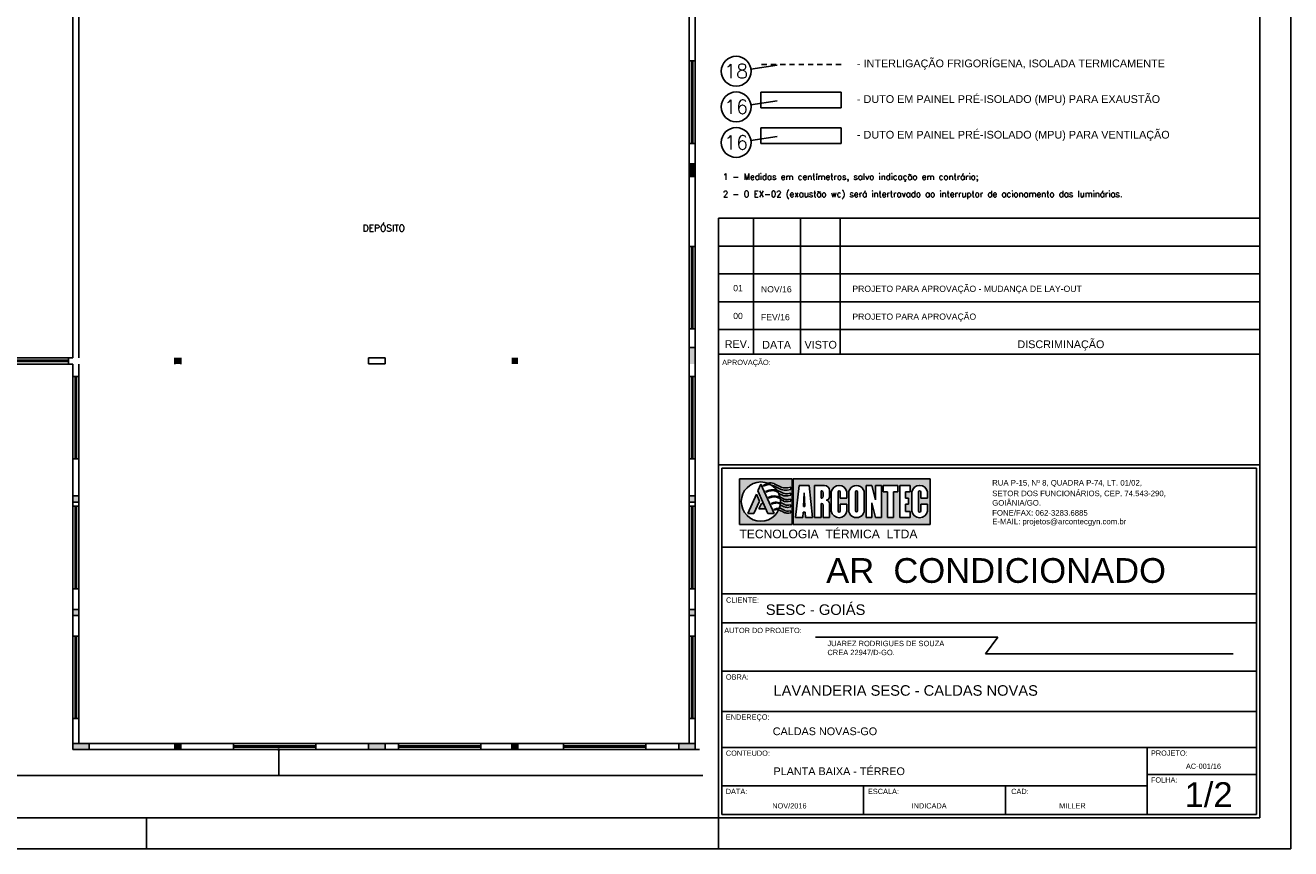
# Model space of a CAD drawing. Header units: inches. Extents: x -35 to 144, y -65 to -22.
# Tile 13 of 47: x -5 to 26, y -65 to -45. Entities that reach past the tile are written whole.
import ezdxf
from ezdxf.enums import TextEntityAlignment as Align

# ---------------------------------------------------------------- set-up
doc = ezdxf.new("R2010")
doc.units = ezdxf.units.IN
doc.header["$MEASUREMENT"] = 0
doc.linetypes.add('HIDDEN2', pattern=[0.1875, 0.125, -0.0625])
for name, color, linetype in [('AR-EXAUSTÃO', 10, 'Continuous'), ('AR-HIDRÁUL.-FRIGOR.', 4, 'Continuous'), ('AR_TEXTO-15', 6, 'Continuous'), ('CTA-GER', 8, 'Continuous'), ('HTC-EST', 253, 'Continuous'), ('PAREDE_1', 7, 'Continuous'), ('VIS-V04', 8, 'Continuous')]:
    doc.layers.add(name, color=color, linetype=linetype)
doc.styles.add('50-30', font='romans.shx', dxfattribs={"height": 0.16})
doc.styles.add('AR_TEXTO-10', font='ROMANS.shx', dxfattribs={"height": 0.2})
doc.styles.add('AR_TEXTO-15', font='romans.shx', dxfattribs={"height": 0.225})
doc.styles.add('CAIXA', font='swiss.ttf')
doc.styles.add('ROMANS', font='arial.ttf', dxfattribs={"height": 0.18})
doc.styles.add('style3', font='arial.ttf')

# ---------------------------------------------------------------- blocks, each defined once
blk = doc.blocks.new('_DOT')
at = {"color": 0, "linetype": 'ByBlock'}
blk.add_line((-0.5, 0), (-1, 0), dxfattribs=at)
at = {"color": 0, "linetype": 'ByBlock', "const_width": 0.5}
blk.add_lwpolyline([(-0.25, 0, 1), (0.25, 0, 1)], format="xyb", close=True, dxfattribs=at)
blk = doc.blocks.new('ARQ-LAYOUT 2')
at = {"layer": 'HTC-EST'}
for points in [[(33.25, 12.448), (33.1, 12.448), (33.1, 12.148), (33.25, 12.148)], [(33.25, 7.998), (33.1, 7.998), (33.1, 7.598), (33.25, 7.598)], [(20.625, 7.598), (20.775, 7.598), (20.775, 7.748), (20.625, 7.748)], [(28.95, 7.748), (28.8, 7.748), (28.8, 7.598), (28.95, 7.598)], [(18.15, -1.602), (18.15, -1.752), (18.55, -1.752), (18.55, -1.602)], [(20.775, -1.602), (20.625, -1.602), (20.625, -1.752), (20.775, -1.752)], [(25.725, -1.602), (25.325, -1.602), (25.325, -1.752), (25.725, -1.752)], [(28.95, -1.602), (28.8, -1.602), (28.8, -1.752), (28.95, -1.752)], [(33.25, -1.602), (32.85, -1.602), (32.85, -1.752), (33.25, -1.752)]]:
    blk.add_hatch(color=256, dxfattribs=at).paths.add_polyline_path(points)
h = blk.add_hatch(color=256, dxfattribs=at)
h.paths.add_polyline_path([(18.3, 1.648), (18.15, 1.648), (18.15, 1.498), (18.3, 1.498)])
h.paths.add_polyline_path([(18.3, 4.398), (18.15, 4.398), (18.15, 4.248), (18.3, 4.248)])
h = blk.add_hatch(color=256, dxfattribs=at)
h.paths.add_polyline_path([(33.25, 1.648), (33.1, 1.648), (33.1, 1.498), (33.25, 1.498)])
h.paths.add_polyline_path([(33.25, 4.398), (33.1, 4.398), (33.1, 4.248), (33.25, 4.248)])
at = {"layer": 'CTA-GER'}
for p, q in [((21.784, -1.752), (23.223, -1.752)), ((23.148, -2.379), (23.148, -1.822))]:
    blk.add_line(p, q, dxfattribs=at)
at = {"layer": 'HTC-EST'}
for p, q in [((33.25, 26.598), (33.25, 14.948)), ((33.1, 14.948), (33.1, 24.648)), ((18.3, 7.748), (18.3, 21.498)), ((18.15, 7.748), (18.15, 16.598)), ((33.1, 12.948), (33.1, 14.948)), ((33.1, 14.948), (33.25, 14.948)), ((33.16, 12.948), (33.16, 14.948)), ((33.19, 12.948), (33.19, 14.948)), ((33.25, 12.948), (33.25, 14.948)), ((33.1, 10.448), (33.1, 12.948)), ((33.1, 12.948), (33.25, 12.948)), ((33.25, 10.448), (33.25, 12.948)), ((33.1, 12.448), (33.25, 12.448)), ((33.1, 12.148), (33.25, 12.148)), ((33.1, 8.448), (33.1, 10.448)), ((33.1, 10.448), (33.25, 10.448)), ((33.16, 8.448), (33.16, 10.448)), ((33.19, 8.448), (33.19, 10.448)), ((33.25, 8.448), (33.25, 10.448)), ((33.1, 7.298), (33.1, 8.448)), ((33.1, 8.448), (33.25, 8.448)), ((33.25, 7.298), (33.25, 8.448)), ((33.1, 7.998), (33.25, 7.998)), ((16.15, 7.748), (18.05, 7.748)), ((16.15, 7.688), (18.05, 7.688)), ((18.05, 7.598), (18.05, 7.748)), ((18.05, 7.748), (18.15, 7.748)), ((20.625, 7.598), (20.625, 7.748)), ((20.775, 7.598), (20.775, 7.748)), ((25.325, 7.748), (25.325, 7.6)), ((25.725, 7.748), (25.325, 7.748)), ((25.725, 7.748), (25.725, 7.6)), ((16.15, 7.658), (18.05, 7.658)), ((16.15, 7.598), (18.05, 7.598)), ((18.05, 7.598), (18.15, 7.598)), ((18.15, 7.298), (18.15, 7.598)), ((18.3, 7.298), (18.3, 7.598)), ((25.325, 7.6), (25.725, 7.6)), ((18.15, 7.298), (18.15, 5.298)), ((18.15, 7.298), (18.3, 7.298)), ((18.21, 7.298), (18.21, 5.298)), ((18.24, 7.298), (18.24, 5.298)), ((18.3, 7.298), (18.3, 5.298)), ((33.1, 5.298), (33.1, 7.298)), ((33.1, 7.298), (33.25, 7.298)), ((33.16, 5.298), (33.16, 7.298)), ((33.19, 5.298), (33.19, 7.298)), ((33.25, 5.298), (33.25, 7.298)), ((18.15, 4.148), (18.15, 5.298)), ((18.15, 5.298), (18.3, 5.298)), ((18.3, 4.148), (18.3, 5.298)), ((33.1, 4.148), (33.1, 5.298)), ((33.1, 5.298), (33.25, 5.298)), ((33.25, 4.148), (33.25, 5.298)), ((18.15, 4.398), (18.3, 4.398)), ((33.1, 4.398), (33.25, 4.398)), ((18.15, 4.248), (18.3, 4.248)), ((18.15, 4.148), (18.15, 2.148)), ((18.15, 4.148), (18.3, 4.148)), ((18.21, 4.148), (18.21, 2.148)), ((18.24, 4.148), (18.24, 2.148)), ((18.3, 4.148), (18.3, 2.148)), ((33.1, 4.248), (33.25, 4.248)), ((33.1, 2.148), (33.1, 4.148)), ((33.1, 4.148), (33.25, 4.148)), ((33.16, 2.148), (33.16, 4.148)), ((33.19, 2.148), (33.19, 4.148)), ((33.25, 2.148), (33.25, 4.148)), ((18.15, 0.998), (18.15, 2.148)), ((18.15, 2.148), (18.3, 2.148)), ((18.3, 0.998), (18.3, 2.148)), ((33.1, 0.998), (33.1, 2.148)), ((33.1, 2.148), (33.25, 2.148)), ((33.25, 0.998), (33.25, 2.148)), ((18.15, 1.648), (18.3, 1.648)), ((33.1, 1.648), (33.25, 1.648)), ((18.15, 1.498), (18.3, 1.498)), ((33.1, 1.498), (33.25, 1.498)), ((18.15, 0.998), (18.15, -1.002)), ((18.15, 0.998), (18.3, 0.998)), ((18.21, 0.998), (18.21, -1.002)), ((18.24, 0.998), (18.24, -1.002)), ((18.3, 0.998), (18.3, -1.002)), ((33.1, -1.002), (33.1, 0.998)), ((33.1, 0.998), (33.25, 0.998)), ((33.16, -1.002), (33.16, 0.998)), ((33.19, -1.002), (33.19, 0.998)), ((33.25, -1.002), (33.25, 0.998)), ((18.15, -1.752), (18.15, -1.002)), ((18.15, -1.002), (18.3, -1.002)), ((18.3, -1.602), (18.3, -1.002)), ((33.1, -1.602), (33.1, -1.002)), ((33.1, -1.002), (33.25, -1.002)), ((33.25, -1.752), (33.25, -1.002)), ((18.15, -1.602), (22.05, -1.602)), ((18.15, -1.752), (33.352, -1.752)), ((18.15, -1.752), (22.05, -1.752)), ((18.55, -1.752), (18.55, -1.602)), ((20.625, -1.602), (20.625, -1.752)), ((20.775, -1.602), (20.775, -1.752)), ((22.05, -1.602), (24.05, -1.602)), ((22.05, -1.752), (22.05, -1.602)), ((22.05, -1.662), (24.05, -1.662)), ((22.05, -1.692), (24.05, -1.692)), ((22.05, -1.752), (24.05, -1.752)), ((24.05, -1.602), (26.05, -1.602)), ((24.05, -1.752), (24.05, -1.602)), ((24.05, -1.752), (26.05, -1.752)), ((25.325, -1.602), (25.325, -1.752)), ((25.725, -1.602), (25.725, -1.752)), ((26.05, -1.602), (28.05, -1.602)), ((26.05, -1.752), (26.05, -1.602)), ((26.05, -1.662), (28.05, -1.662)), ((26.05, -1.692), (28.05, -1.692)), ((26.05, -1.752), (28.05, -1.752)), ((28.05, -1.602), (30.05, -1.602)), ((28.05, -1.752), (28.05, -1.602)), ((28.05, -1.752), (30.05, -1.752)), ((28.8, -1.602), (28.8, -1.752)), ((28.95, -1.602), (28.95, -1.752)), ((30.05, -1.602), (32.05, -1.602)), ((30.05, -1.752), (30.05, -1.602)), ((30.05, -1.662), (32.05, -1.662)), ((30.05, -1.692), (32.05, -1.692)), ((30.05, -1.752), (32.05, -1.752)), ((32.05, -1.602), (33.25, -1.602)), ((32.05, -1.752), (32.05, -1.602)), ((32.85, -1.752), (32.85, -1.602))]:
    blk.add_line(p, q, dxfattribs=at)
at = {"layer": 'VIS-V04'}
blk.add_line((11.889, -2.379), (33.433, -2.379), dxfattribs=at)
at = {"layer": 'CTA-GER', "xscale": 0.07, "yscale": 0.07, "zscale": 0.07, "rotation": 90}
blk.add_blockref('_DOT', (23.148, -1.752), dxfattribs=at)
blk = doc.blocks.new('NR_LEG')
at = {"layer": 'AR_TEXTO-15', "color": 8, "linetype": 'Continuous'}
blk.add_circle((0, 0), 32.2, dxfattribs=at)
at = {"layer": 'AR_TEXTO-15', "color": 6, "linetype": 'Continuous', "style": 'AR_TEXTO-15'}
blk.add_attdef('NR', text='', height=30, dxfattribs=at).set_placement((0, 0), align=Align.MIDDLE_CENTER)

msp = doc.modelspace()

# ---------------------------------------------------------------- hatches: boundary and pattern name
h = msp.add_hatch(color=7)
h.paths.add_polyline_path([(13.626, -56.137), (12.348, -56.137), (12.348, -57.242), (13.626, -57.242)])
h.paths.add_polyline_path([(13.448, -56.959), (13.363, -56.917, 0.105913), (13.299, -56.893, -0.800351), (12.392, -56.69, -0.521493), (13.032, -56.242, -0.137783), (13.192, -56.255), (13.376, -56.345, 0.140108), (13.522, -56.354), (13.596, -56.341), (13.596, -56.394), (13.506, -56.41, -0.124055), (13.362, -56.395), (13.179, -56.305, 0.046015), (13.132, -56.293, -0.091386), (13.256, -56.413), (13.41, -56.488, 0.120693), (13.515, -56.499), (13.596, -56.485), (13.596, -56.537), (13.523, -56.55, -0.124132), (13.39, -56.536), (13.302, -56.493, -0.049482), (13.332, -56.582), (13.432, -56.631, 0.120127), (13.525, -56.64), (13.596, -56.628), (13.596, -56.676), (13.532, -56.687, -0.12406), (13.413, -56.675), (13.342, -56.64, -0.026139), (13.344, -56.69, -0.013524), (13.344, -56.715), (13.455, -56.77, 0.138228), (13.548, -56.776), (13.596, -56.767), (13.596, -56.817), (13.543, -56.827, -0.124345), (13.436, -56.815), (13.338, -56.767, -0.043901), (13.317, -56.848, -0.040247), (13.35, -56.858), (13.435, -56.899, 0.179322), (13.538, -56.922), (13.596, -56.912), (13.596, -56.96), (13.545, -56.969, -0.124726)], flags=16)
h.paths.add_polyline_path([(13.189, -56.976), (13.037, -56.976), (12.988, -56.868), (12.819, -56.868), (12.879, -56.734), (12.928, -56.734), (12.792, -56.432), (12.868, -56.264)], flags=0)
h.paths.add_polyline_path([(12.699, -56.976), (12.548, -56.976), (12.757, -56.511), (12.832, -56.68)], flags=0)
h = msp.add_hatch(color=7)
h.paths.add_polyline_path([(16.97, -57.242), (16.97, -56.137), (13.648, -56.137), (13.648, -57.242)])
h.paths.add_polyline_path([(14.997, -56.89), (14.997, -56.489, -1.000561), (15.376, -56.489), (15.376, -56.89, -1.000561)], flags=16)
h.paths.add_polyline_path([(15.419, -57.079), (15.419, -56.3), (15.56, -56.3), (15.649, -56.646), (15.649, -56.3), (15.789, -56.3), (15.789, -57.079), (15.649, -57.079), (15.56, -56.722), (15.56, -57.079)], flags=16)
h.paths.add_polyline_path([(15.16, -56.91), (15.16, -56.456, -1), (15.213, -56.456), (15.213, -56.91, -1)], flags=0)
h.paths.add_polyline_path([(14.954, -56.456, 0.828061), (14.575, -56.456), (14.575, -56.923, 0.828061), (14.954, -56.923), (14.954, -56.75), (14.792, -56.75), (14.792, -56.922, -1.012987), (14.738, -56.922), (14.738, -56.457, -0.000004), (14.738, -56.457, -1.012979), (14.792, -56.457), (14.792, -56.607), (14.954, -56.607)], flags=16)
h.paths.add_polyline_path([(15.941, -57.079), (15.941, -56.451), (15.833, -56.451), (15.833, -56.3), (16.192, -56.3), (16.192, -56.451), (16.083, -56.451), (16.083, -57.079)], flags=16)
h.paths.add_polyline_path([(14.336, -56.733, -0.414214), (14.38, -56.777), (14.38, -57.079), (14.532, -57.079), (14.532, -56.741, 0.390536), (14.45, -56.652, 0.448293), (14.532, -56.581), (14.532, -56.424, 0.414216), (14.407, -56.3, -0.000002), (14.407, -56.3), (14.165, -56.3), (14.165, -57.079), (14.327, -57.079), (14.327, -56.733), (14.33, -56.733)], flags=16)
h.paths.add_polyline_path([(16.235, -57.079), (16.235, -56.3), (16.486, -56.3), (16.486, -56.451), (16.377, -56.451), (16.377, -56.607), (16.449, -56.607), (16.449, -56.75), (16.377, -56.75), (16.377, -56.928), (16.486, -56.928), (16.486, -57.079)], flags=16)
h.paths.add_polyline_path([(14.336, -56.603), (14.327, -56.603), (14.327, -56.43), (14.336, -56.43, -0.414214), (14.38, -56.474), (14.38, -56.558, -0.414214)], flags=0)
h.paths.add_polyline_path([(14.121, -57.079), (13.948, -57.079), (13.941, -56.949), (13.89, -56.949), (13.883, -57.079), (13.71, -57.079), (13.796, -56.3), (14.035, -56.3)], flags=16)
h.paths.add_polyline_path([(16.908, -56.456, 0.828061), (16.529, -56.456), (16.529, -56.923, 0.828061), (16.908, -56.923), (16.908, -56.75), (16.746, -56.75), (16.746, -56.922, -0.000004), (16.746, -56.922, -1.012979), (16.691, -56.922), (16.691, -56.457, -1.012987), (16.746, -56.457), (16.746, -56.607), (16.908, -56.607)], flags=16)
h.paths.add_polyline_path([(13.934, -56.809), (13.898, -56.809), (13.916, -56.473)], flags=0)

# ---------------------------------------------------------------- linework, layer by layer
at = {"color": 7, "linetype": 'Continuous'}
for q in [(25.718, -22.41), (-35.34, -65.106)]:
    msp.add_line((25.718, -65.106), q, dxfattribs=at)
at = {"color": 1}
for p, q in [((24.968, -64.356), (24.968, -23.16)), ((11.843, -64.356), (11.843, -49.818)), ((24.968, -49.818), (11.843, -49.818)), ((12.686, -49.818), (12.686, -53.118)), ((13.827, -49.818), (13.827, -53.118)), ((14.791, -49.818), (14.791, -53.118)), ((11.843, -52.518), (24.968, -52.518)), ((11.843, -53.118), (24.968, -53.118)), ((11.843, -53.118), (24.218, -53.118)), ((12.593, -53.118), (22.279, -53.118)), ((12.593, -53.118), (24.518, -53.118)), ((12.888, -53.118), (22.338, -53.118)), ((11.843, -55.798), (24.968, -55.798)), ((12.593, -55.798), (24.968, -55.798)), ((24.968, -64.356), (-33.465, -64.356))]:
    msp.add_line(p, q, dxfattribs=at)
at = {"color": 8, "linetype": 'Continuous'}
for p, q in [((12.627, -46.202), (13.264, -46.108)), ((12.627, -47.066), (13.264, -46.972)), ((12.627, -47.93), (13.264, -47.837))]:
    msp.add_line(p, q, dxfattribs=at)
at = {"color": 5}
for p, q in [((12.866, -47.629), (14.811, -47.629)), ((12.866, -47.629), (12.866, -48.009)), ((14.811, -47.629), (14.811, -48.009)), ((12.866, -48.009), (14.811, -48.009))]:
    msp.add_line(p, q, dxfattribs=at)
for p, q in [((24.968, -50.493), (11.843, -50.493)), ((11.843, -51.168), (24.968, -51.168)), ((11.843, -51.843), (24.968, -51.843)), ((14.19, -59.981), (18.617, -59.981)), ((18.617, -59.981), (18.312, -60.379)), ((18.312, -60.379), (24.322, -60.379)), ((11.92, -60.798), (24.89, -60.798)), ((11.92, -60.798), (24.89, -60.798)), ((-2.032, -64.356), (-2.032, -65.106)), ((11.843, -64.356), (11.843, -65.106))]:
    msp.add_line(p, q)
at = {"color": 7}
for p, q in [((11.92, -55.876), (24.89, -55.876)), ((11.92, -64.279), (11.92, -55.876)), ((12.348, -56.137), (12.348, -57.242)), ((13.626, -56.137), (12.348, -56.137)), ((13.626, -56.137), (13.626, -57.242)), ((13.648, -56.137), (16.97, -56.137)), ((13.648, -57.242), (13.648, -56.137)), ((16.97, -57.242), (16.97, -56.137)), ((24.89, -55.876), (24.89, -64.279)), ((12.868, -56.264), (12.792, -56.432)), ((12.792, -56.432), (13.037, -56.976)), ((12.868, -56.264), (13.189, -56.976)), ((12.916, -56.298), (13.023, -56.26)), ((12.916, -56.298), (12.925, -56.317)), ((12.925, -56.317), (13.022, -56.282)), ((12.982, -56.443), (13.072, -56.411)), ((12.982, -56.443), (12.991, -56.463)), ((12.991, -56.463), (13.078, -56.432)), ((13.179, -56.305), (13.362, -56.395)), ((13.192, -56.255), (13.376, -56.345)), ((13.228, -56.44), (13.291, -56.471)), ((13.236, -56.42), (13.273, -56.438)), ((13.256, -56.413), (13.411, -56.489)), ((13.596, -56.394), (13.506, -56.41)), ((13.596, -56.341), (13.522, -56.354)), ((13.596, -56.341), (13.596, -56.394)), ((13.71, -57.079), (13.796, -56.3)), ((13.796, -56.3), (14.035, -56.3)), ((14.121, -57.079), (14.035, -56.3)), ((14.165, -56.3), (14.407, -56.3)), ((14.165, -57.079), (14.165, -56.3)), ((14.327, -56.43), (14.336, -56.43)), ((14.327, -56.603), (14.327, -56.43)), ((14.532, -56.581), (14.532, -56.424)), ((14.575, -56.456), (14.575, -56.923)), ((14.738, -56.456), (14.738, -56.923)), ((14.792, -56.456), (14.792, -56.607)), ((14.954, -56.607), (14.954, -56.456)), ((15.16, -56.456), (15.16, -56.91)), ((15.213, -56.456), (15.213, -56.91)), ((15.56, -56.3), (15.419, -56.3)), ((15.419, -56.3), (15.419, -57.079)), ((15.56, -56.3), (15.649, -56.646)), ((15.649, -56.3), (15.789, -56.3)), ((15.649, -56.3), (15.649, -56.646)), ((15.789, -57.079), (15.789, -56.3)), ((15.833, -56.3), (15.833, -56.451)), ((15.833, -56.3), (16.192, -56.3)), ((15.833, -56.451), (15.941, -56.451)), ((15.941, -56.451), (15.941, -57.079)), ((16.083, -56.451), (16.083, -57.079)), ((16.083, -56.451), (16.192, -56.451)), ((16.192, -56.3), (16.192, -56.451)), ((16.235, -56.3), (16.486, -56.3)), ((16.235, -56.3), (16.235, -57.079)), ((16.377, -56.451), (16.486, -56.451)), ((16.377, -56.451), (16.377, -56.607)), ((16.486, -56.3), (16.486, -56.451)), ((16.529, -56.456), (16.529, -56.923)), ((16.691, -56.456), (16.691, -56.923)), ((16.746, -56.456), (16.746, -56.607)), ((16.908, -56.607), (16.908, -56.456)), ((12.757, -56.511), (12.548, -56.976)), ((12.832, -56.68), (12.699, -56.976)), ((12.757, -56.511), (12.832, -56.68)), ((12.879, -56.734), (12.819, -56.868)), ((12.928, -56.734), (12.879, -56.734)), ((13.047, -56.589), (13.126, -56.561)), ((13.047, -56.589), (13.056, -56.609)), ((13.056, -56.609), (13.132, -56.582)), ((13.113, -56.736), (13.183, -56.711)), ((13.113, -56.736), (13.121, -56.753)), ((13.121, -56.753), (13.188, -56.729)), ((13.267, -56.589), (13.34, -56.625)), ((13.276, -56.569), (13.336, -56.598)), ((13.302, -56.493), (13.39, -56.536)), ((13.308, -56.736), (13.34, -56.752)), ((13.315, -56.718), (13.343, -56.732)), ((13.332, -56.582), (13.432, -56.631)), ((13.338, -56.767), (13.436, -56.815)), ((13.342, -56.64), (13.413, -56.674)), ((13.344, -56.715), (13.455, -56.77)), ((13.596, -56.485), (13.515, -56.499)), ((13.596, -56.537), (13.524, -56.55)), ((13.596, -56.628), (13.524, -56.64)), ((13.596, -56.676), (13.533, -56.687)), ((13.596, -56.767), (13.548, -56.776)), ((13.596, -56.485), (13.596, -56.537)), ((13.596, -56.628), (13.596, -56.676)), ((13.596, -56.767), (13.596, -56.817)), ((13.916, -56.473), (13.898, -56.809)), ((13.916, -56.473), (13.934, -56.809)), ((14.327, -56.603), (14.336, -56.603)), ((14.327, -56.733), (14.336, -56.733)), ((14.327, -56.733), (14.33, -56.733)), ((14.327, -57.079), (14.327, -56.733)), ((14.38, -56.558), (14.38, -56.474)), ((14.38, -57.079), (14.38, -56.777)), ((14.532, -57.079), (14.532, -56.741)), ((14.791, -56.607), (14.954, -56.607)), ((14.791, -56.75), (14.954, -56.75)), ((14.792, -56.75), (14.792, -56.923)), ((14.954, -56.75), (14.954, -56.923)), ((14.997, -56.489), (14.997, -56.89)), ((15.376, -56.489), (15.376, -56.89)), ((15.56, -56.722), (15.56, -57.079)), ((15.649, -57.079), (15.56, -56.722)), ((15.56, -56.722), (15.56, -57.079)), ((16.377, -56.607), (16.449, -56.607)), ((16.377, -56.75), (16.377, -56.928)), ((16.377, -56.75), (16.449, -56.75)), ((16.449, -56.607), (16.449, -56.75)), ((16.745, -56.607), (16.908, -56.607)), ((16.745, -56.75), (16.908, -56.75)), ((16.746, -56.75), (16.746, -56.923)), ((16.908, -56.75), (16.908, -56.923)), ((12.548, -56.976), (12.699, -56.976)), ((12.988, -56.868), (12.819, -56.868)), ((13.189, -56.976), (13.037, -56.976)), ((13.178, -56.88), (13.227, -56.863)), ((13.178, -56.88), (13.187, -56.9)), ((13.187, -56.9), (13.234, -56.883)), ((13.35, -56.858), (13.435, -56.899)), ((13.363, -56.917), (13.448, -56.959)), ((13.596, -56.912), (13.538, -56.922)), ((13.596, -56.817), (13.544, -56.826)), ((13.596, -56.96), (13.546, -56.969)), ((13.596, -56.912), (13.596, -56.96)), ((13.71, -57.079), (13.883, -57.079)), ((13.89, -56.949), (13.883, -57.079)), ((13.89, -56.949), (13.941, -56.949)), ((13.898, -56.809), (13.934, -56.809)), ((13.941, -56.949), (13.948, -57.079)), ((13.948, -57.079), (14.121, -57.079)), ((14.165, -57.079), (14.327, -57.079)), ((14.38, -57.079), (14.532, -57.079)), ((15.419, -57.079), (15.56, -57.079)), ((15.435, -57.079), (15.56, -57.079)), ((15.649, -57.079), (15.773, -57.079)), ((15.649, -57.079), (15.789, -57.079)), ((15.941, -57.079), (16.083, -57.079)), ((16.235, -57.079), (16.486, -57.079)), ((16.377, -56.928), (16.486, -56.928)), ((16.486, -56.928), (16.486, -57.079)), ((13.626, -57.242), (12.348, -57.242)), ((13.648, -57.242), (16.97, -57.242)), ((11.92, -57.792), (24.89, -57.792)), ((11.92, -58.929), (24.89, -58.929)), ((11.92, -59.633), (24.89, -59.633)), ((11.92, -59.633), (24.89, -59.633)), ((11.92, -60.798), (24.89, -60.798)), ((11.92, -60.798), (24.89, -60.798)), ((11.92, -61.778), (24.89, -61.778)), ((11.92, -62.655), (24.89, -62.655)), ((22.234, -64.279), (22.234, -62.655)), ((22.234, -63.305), (24.89, -63.305)), ((11.92, -63.583), (22.234, -63.583)), ((15.355, -64.279), (15.355, -63.583)), ((18.799, -64.279), (18.799, -63.583)), ((11.92, -64.279), (24.89, -64.279))]:
    msp.add_line(p, q, dxfattribs=at)
msp.add_circle((12.868, -56.69), 0.476, dxfattribs=at)
for centre, radius, start, end in [((13.089, -56.556), 0.281, 87.3416, 103.7363), ((13.09, -56.533), 0.281, 96.2424, 103.7363), ((13.09, -56.533), 0.297, 69.8936, 101.2736), ((13.139, -56.683), 0.281, 69.8374, 103.9709), ((13.139, -56.683), 0.259, 70.0498, 103.7363), ((13.089, -56.556), 0.266, 70.2201, 80.7586), ((13.464, -56.116), 0.297, 249.8927, 278.1796), ((13.466, -56.094), 0.266, 250.2191, 282.1219), ((14.336, -56.474), 0.0445, 0, 90), ((14.407, -56.424), 0.125, 0, 90), ((14.765, -56.492), 0.193, 10.7463, 169.2537), ((14.765, -56.457), 0.0271, 0.7393, 179.2607), ((15.186, -56.489), 0.189, 359.9707, 180.0293), ((15.186, -56.456), 0.0267, 0, 180), ((16.718, -56.492), 0.193, 10.7463, 169.2537), ((16.718, -56.457), 0.0271, 0.7393, 179.2607), ((13.188, -56.808), 0.255, 69.7764, 103.9869), ((13.188, -56.808), 0.233, 70.0369, 103.7372), ((13.237, -56.93), 0.226, 69.7764, 103.9869), ((13.237, -56.93), 0.207, 70.0498, 103.7363), ((13.484, -56.279), 0.274, 249.8796, 278.1301), ((13.484, -56.28), 0.222, 250.4067, 278.107), ((13.498, -56.445), 0.245, 250.0498, 278.1285), ((13.498, -56.445), 0.198, 250.5673, 278.1301), ((13.512, -56.608), 0.172, 250.4936, 282.0717), ((14.336, -56.558), 0.0445, 270, 0), ((14.336, -56.777), 0.0445, 0, 90), ((14.459, -56.58), 0.0728, 265.5764, 359.4631), ((14.443, -56.741), 0.089, 0, 83.1244), ((13.275, -57.055), 0.198, 79.0174, 104.0288), ((13.275, -57.056), 0.177, 80.5206, 103.9869), ((13.275, -57.056), 0.164, 57.5508, 81.7341), ((13.275, -57.055), 0.211, 69.2258, 78.4446), ((13.517, -56.772), 0.151, 237.2824, 278.032), ((13.512, -56.608), 0.221, 249.9456, 278.1629), ((13.517, -56.772), 0.199, 249.7776, 278.1301), ((14.765, -56.887), 0.193, 190.7463, 349.2537), ((14.765, -56.922), 0.0271, 180.7393, 359.2607), ((15.186, -56.89), 0.189, 179.9707, 0.0293), ((15.186, -56.91), 0.0267, 180, 0), ((16.718, -56.887), 0.193, 190.7463, 349.2537), ((16.718, -56.922), 0.0271, 180.7393, 359.2607)]:
    msp.add_arc(centre, radius, start, end, dxfattribs=at)
at = {"layer": 'AR-EXAUSTÃO'}
for p, q in [((12.866, -46.765), (14.811, -46.765)), ((12.866, -46.765), (12.866, -47.145)), ((14.811, -47.145), (14.811, -46.765)), ((12.866, -47.145), (14.811, -47.145))]:
    msp.add_line(p, q, dxfattribs=at)
at = {"layer": 'AR-HIDRÁUL.-FRIGOR.', "linetype": 'HIDDEN2'}
msp.add_line((14.811, -46.091), (12.866, -46.091), dxfattribs=at)

# ---------------------------------------------------------------- block references
at = {"layer": 'AR_TEXTO-15', "color": 8, "linetype": 'Continuous'}
ref = msp.add_blockref('NR_LEG', (12.268, -46.254), dxfattribs=dict(at, xscale=0.0112499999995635, yscale=0.0112499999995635, zscale=0.0112499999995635, rotation=180))
ref.add_attrib('NR', '18', dxfattribs={"color": 6, "linetype": 'Continuous', "height": 0.3375, "style": 'AR_TEXTO-15'}).set_placement((12.268, -46.254), align=Align.MIDDLE_CENTER)
ref = msp.add_blockref('NR_LEG', (12.268, -47.119), dxfattribs=dict(at, xscale=0.0112499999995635, yscale=0.0112499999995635, zscale=0.0112499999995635, rotation=180))
ref.add_attrib('NR', '16', dxfattribs={"color": 6, "linetype": 'Continuous', "height": 0.3375, "style": 'AR_TEXTO-15'}).set_placement((12.268, -47.119), align=Align.MIDDLE_CENTER)
ref = msp.add_blockref('NR_LEG', (12.268, -47.983), dxfattribs=dict(at, xscale=0.0112499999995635, yscale=0.0112499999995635, zscale=0.0112499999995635, rotation=180))
ref.add_attrib('NR', '16', dxfattribs={"color": 6, "linetype": 'Continuous', "height": 0.3375, "style": 'AR_TEXTO-15'}).set_placement((12.268, -47.983), align=Align.MIDDLE_CENTER)
at = {"layer": 'PAREDE_1'}
msp.add_blockref('ARQ-LAYOUT 2', (-21.974, -60.951), dxfattribs=at)

# ---------------------------------------------------------------- texts
at = {"color": 3, "style": 'ROMANS'}
for s, p in [('- INTERLIGAÇÃO FRIGORÍGENA, ISOLADA TERMICAMENTE', (15.198, -46.064)), ('- DUTO EM PAINEL PRÉ-ISOLADO (MPU) PARA EXAUSTÃO', (15.198, -46.929)), ('- DUTO EM PAINEL PRÉ-ISOLADO (MPU) PARA VENTILAÇÃO', (15.198, -47.793))]:
    msp.add_text(s, height=0.18757, dxfattribs=at).set_placement(p, align=Align.MIDDLE_LEFT)
at = {"color": 3}
for s, height, style, p in [('1 - Medidas em centímetros, salvo indicação em contrário;', 0.15, 'AR_TEXTO-10', (11.947, -48.887)), ('2 - O EX-02 (exaustão wc) será intertravado ao interruptor de acionamento das luminárias.', 0.15, 'AR_TEXTO-10', (11.947, -49.305)), ('REV. ', 0.1875, 'ROMANS', (11.99, -52.964)), ('VISTO', 0.1875, 'ROMANS', (13.925, -52.98)), ('DISCRIMINAÇÃO', 0.1875, 'ROMANS', (19.089, -52.968)), ('DATA', 0.1875, 'ROMANS', (12.899, -52.98)), ('CALDAS NOVAS-GO', 0.1875, 'ROMANS', (13.155, -62.353)), ('PLANTA BAIXA - TÉRREO', 0.1875, 'ROMANS', (13.173, -63.322))]:
    msp.add_text(s, height=height, dxfattribs=dict(at, style=style)).set_placement(p)
at = {"color": 2, "style": 'ROMANS'}
for s, height, p in [('01', 0.15, (12.196, -51.588)), ('NOV/16', 0.15, (12.869, -51.616)), ('PROJETO PARA APROVAÇÃO - MUDANÇA DE LAY-OUT', 0.15, (15.086, -51.604)), ('00', 0.15, (12.196, -52.263)), ('FEV/16', 0.15, (12.869, -52.291)), ('PROJETO PARA APROVAÇÃO', 0.15, (15.086, -52.279)), ('APROVAÇÃO:', 0.1275, (11.928, -53.378)), ('CLIENTE:', 0.1275, (12.022, -59.14)), ('AUTOR DO PROJETO:', 0.1275, (11.979, -59.878)), ('JUAREZ RODRIGUES DE SOUZA', 0.13, (14.481, -60.195)), ('CREA 22947/D-GO.', 0.13, (14.481, -60.413)), ('OBRA:', 0.1275, (12.018, -61.006)), ('ENDEREÇO:', 0.1275, (12.018, -61.978)), ('CONTEUDO:', 0.1275, (12.018, -62.854)), ('PROJETO:', 0.1275, (22.328, -62.852)), ('AC-001/16', 0.1275, (23.177, -63.171)), ('FOLHA:', 0.1275, (22.328, -63.503)), ('DATA:', 0.1275, (12.014, -63.781)), ('ESCALA:', 0.1275, (15.464, -63.781)), ('CAD:', 0.1275, (18.938, -63.781)), ('NOV/2016', 0.1275, (13.143, -64.131)), ('INDICADA', 0.1275, (16.522, -64.131)), ('MILLER', 0.1275, (20.103, -64.131))]:
    msp.add_text(s, height=height, dxfattribs=at).set_placement(p)
for s, p in [('RUA P-15, Nº 8, QUADRA P-74, LT. 01/02, ', (20.32, -56.301)), ('SETOR DOS FUNCIONÁRIOS, CEP. 74.543-290,', (20.584, -56.558)), ('GOIÂNIA/GO.', (19.07, -56.787)), ('FONE/FAX: 062-3283.6885', (19.636, -57.03)), ('E-MAIL: projetos@arcontecgyn.com.br', (20.104, -57.24))]:
    msp.add_text(s, height=0.135, dxfattribs=at).set_placement(p, align=Align.CENTER)
at = {"color": 7, "style": 'style3'}
msp.add_text('TECNOLOGIA  TÉRMICA  LTDA', height=0.21, dxfattribs=at).set_placement((12.346, -57.579))
at = {"color": 1, "style": 'CAIXA'}
msp.add_text('AR  CONDICIONADO', height=0.6, dxfattribs=at).set_placement((18.572, -58.66), align=Align.CENTER)
at = {"color": 140, "style": 'CAIXA'}
for s, p in [('SESC - GOIÁS', (12.987, -59.437)), ('LAVANDERIA SESC - CALDAS NOVAS', (13.173, -61.397))]:
    msp.add_text(s, height=0.255, dxfattribs=at).set_placement(p)
at = {"color": 1, "style": 'CAIXA'}
msp.add_text('1/2', height=0.6, dxfattribs=at).set_placement((23.144, -64.094))
at = {"layer": 'HTC-EST', "color": 2, "style": '50-30'}
msp.add_text('DEPÓSITO', height=0.16, dxfattribs=at).set_placement((3.211, -50.138))

doc.saveas('drawing.dxf')
